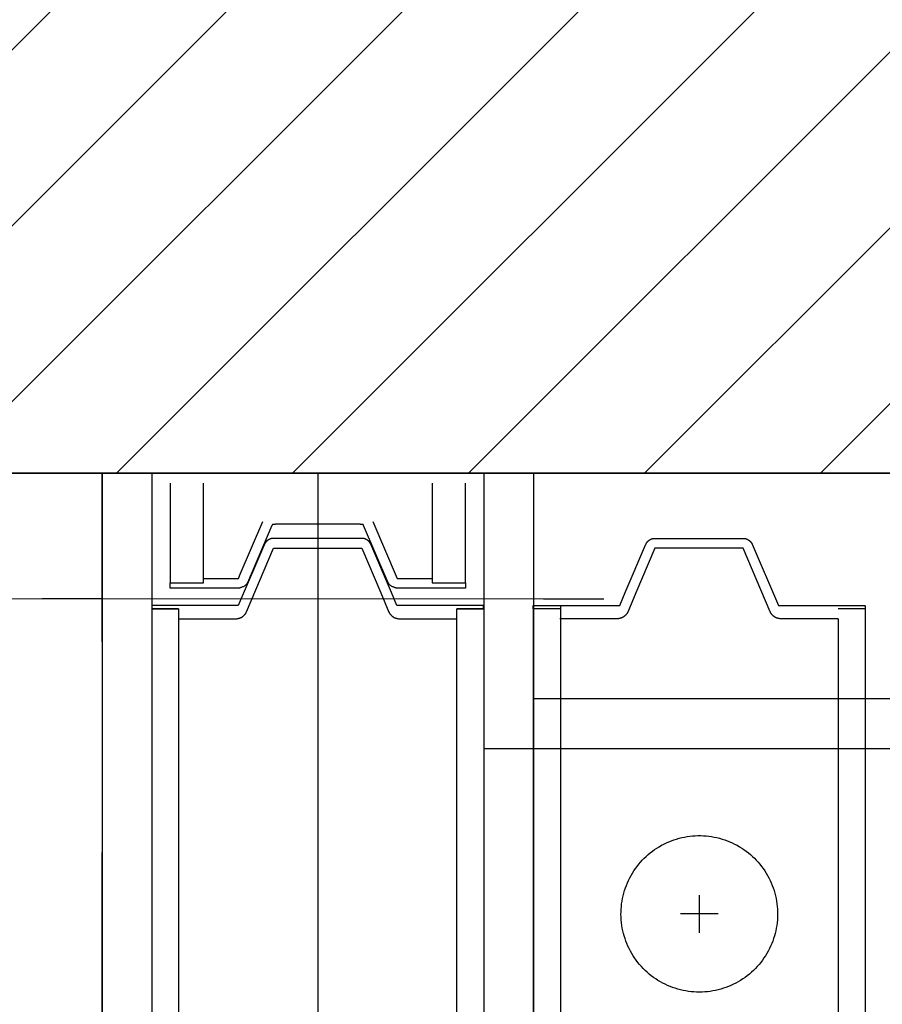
# Model space of a CAD drawing. Header units: millimetres. Extents: x -587 to 358276, y -26688 to 221215.
# Tile 92 of 256: x 9370 to 9396, y 10349 to 10379. Entities that reach past the tile are written whole.
import ezdxf
from ezdxf.lldxf.tags import DXFTag

# ---------------------------------------------------------------- set-up
doc = ezdxf.new("R2010")
doc.units = ezdxf.units.MM
doc.header["$MEASUREMENT"] = 0
doc.linetypes.add('DASHED2', pattern=[9.525, 6.35, -3.175])
for name, color, linetype in [('_I_EKO_PODKLAD 3', 252, 'Continuous'), ('AVECO', 40, 'Continuous'), ('AVECO MODUŁY', 40, 'Continuous'), ('AVECO TORY', 7, 'Continuous')]:
    doc.layers.add(name, color=color, linetype=linetype)
for name, color, linetype, lineweight in [('A_istniejące ściany', 7, 'Continuous', 35), ('A_linie osiowe', 30, 'BORDER2', 13), ('A_wyposażenie', 7, 'Continuous', 9), ('l.wypełnien', 253, 'Continuous', 5), ('wymiarowanie', 176, 'Continuous', 9)]:
    doc.layers.add(name, color=color, linetype=linetype, lineweight=lineweight)
doc.styles.add('styl2', font='simplex.shx')
tags = doc.linetypes.add('BORDER2', pattern=[22.225, 6.35, -3.175, 6.35, -3.175, 0, -3.175]).pattern_tags.tags
tags[14:15] = [DXFTag(74, 4), DXFTag(75, 0), DXFTag(340, '0'), DXFTag(46, 1.0), DXFTag(50, 0.0), DXFTag(44, 0.0), DXFTag(45, 0.0)]
tags[12:13] = [DXFTag(74, 4), DXFTag(75, 0), DXFTag(340, '0'), DXFTag(46, 1.0), DXFTag(50, 0.0), DXFTag(44, 0.0), DXFTag(45, 0.0)]
tags[10:11] = [DXFTag(74, 4), DXFTag(75, 0), DXFTag(340, '0'), DXFTag(46, 1.0), DXFTag(50, 0.0), DXFTag(44, 0.0), DXFTag(45, 0.0)]
tags[8:9] = [DXFTag(74, 4), DXFTag(75, 0), DXFTag(340, '0'), DXFTag(46, 1.0), DXFTag(50, 0.0), DXFTag(44, 0.0), DXFTag(45, 0.0)]
tags[6:7] = [DXFTag(74, 4), DXFTag(75, 0), DXFTag(340, '0'), DXFTag(46, 1.0), DXFTag(50, 0.0), DXFTag(44, 0.0), DXFTag(45, 0.0)]
tags[4:5] = [DXFTag(74, 4), DXFTag(75, 0), DXFTag(340, '0'), DXFTag(46, 1.0), DXFTag(50, 0.0), DXFTag(44, 0.0), DXFTag(45, 0.0)]
doc.dimstyles.new('Skala 1-50', dxfattribs={"dimtxt": 12, "dimasz": 5, "dimexe": 1, "dimexo": 1, "dimgap": 1.5, "dimtad": 1, "dimdec": 1, "dimrnd": 0.5, "dimtxsty": 'styl2', "dimblk": 'ARCHTICK', "dimcen": 5, "dimadec": 0, "dimazin": 0, "dimtfac": 1, "dimtdec": 1, "dimtmove": 1, "dimatfit": 3, "dimldrblk": 'ARCHTICK', "dimfxl": 5, "dimfxlon": 1, "dimlwd": -1, "dimlwe": -1, "dimarcsym": 0})

# ---------------------------------------------------------------- blocks, each defined once
blk = doc.blocks.new('_ArchTick')
at = {"color": 0, "linetype": 'ByBlock', "const_width": 0.15}
blk.add_lwpolyline([(-0.5, -0.5), (0.5, 0.5)], dxfattribs=at)
blk = doc.blocks.new('*D3942')
at = {"layer": 'Defpoints', "color": 0}
for p in [(8932.185, 10365.413), (9416.719, 10365.413), (9416.719, 10334.635)]:
    blk.add_point(p, dxfattribs=at)
at = {"layer": 'wymiarowanie', "color": 0}
for p, q in [((8932.185, 10339.635), (8932.185, 10333.635)), ((9416.719, 10339.635), (9416.719, 10333.635)), ((8932.185, 10334.635), (9416.719, 10334.635))]:
    blk.add_line(p, q, dxfattribs=at)
at = {"layer": 'wymiarowanie', "color": 0, "xscale": 5, "yscale": 5, "zscale": 5, "rotation": 180}
blk.add_blockref('_ArchTick', (8932.185, 10334.635), dxfattribs=at)
at = {"layer": 'wymiarowanie', "color": 0, "xscale": 5, "yscale": 5, "zscale": 5}
blk.add_blockref('_ArchTick', (9416.719, 10334.635), dxfattribs=at)
at = {"layer": 'wymiarowanie', "color": 0, "insert": (9174.452, 10342.988), "char_height": 12, "attachment_point": 5, "style": 'styl2'}
blk.add_mtext('484,5', dxfattribs=at)

msp = doc.modelspace()

# ---------------------------------------------------------------- hatches: boundary and pattern name
at = {"layer": 'l.wypełnien'}
h = msp.add_hatch(dxfattribs=at)
h.set_pattern_fill('ANSI31', color=256, scale=30, style=0)
h.set_pattern_definition([(45, (0, 6.0705), (-2.6516504, 2.6516504), [])])
h.paths.add_polyline_path([(8887.185, 10290.907), (8887.185, 10545.867), (8932.185, 10545.867), (8932.185, 10408.593), (9059.57, 10408.593), (9368.185, 10408.593), (9394.225, 10408.593), (9416.719, 10408.593), (9416.719, 10365.413), (9405.312, 10365.413), (9376.249, 10365.413), (8932.185, 10365.413), (8932.185, 10290.907)])
h.paths.add_polyline_path([(9871.185, 10808.06), (9871.185, 10798.06), (9878.225, 10798.06), (9890.225, 10798.06), (10052.225, 10798.06), (10052.225, 10570.593), (10066.225, 10570.593), (10066.225, 10712.066), (10066.225, 10717.997), (10066.225, 10718.055), (10066.225, 10734.805), (10066.225, 10771.305), (10066.225, 10782.066), (10066.225, 10787.997), (10066.225, 10788.055), (10066.225, 10787.997), (10066.225, 10782.066), (10066.222, 10782.066), (10066.225, 10787.997), (10066.225, 10788.055), (10066.225, 10798.06), (10125.492, 10798.06), (10125.492, 10814.147), (10125.492, 10826), (10125.492, 10840.393), (10058.805, 10840.393), (9924.185, 10840.393), (9924.185, 10868.393), (9879.185, 10868.393), (9879.185, 10840.393), (9871.185, 10840.393), (9871.185, 10808.06)])
h.paths.add_polyline_path([(9570.472, 10800.593), (9731.225, 10800.593), (9731.225, 10737.593), (9748.225, 10737.593), (9748.225, 10800.06), (9768.185, 10800.06), (9768.185, 10808.06), (9781.185, 10808.06), (9781.185, 10840.393), (9769.779, 10840.393), (9645.185, 10840.393), (9645.185, 10839.593), (9604.185, 10839.593), (9570.472, 10839.593)])
h.paths.add_polyline_path([(9394.225, 10800.593), (9428.472, 10800.593), (9428.472, 10839.593), (9388.185, 10839.593), (9388.185, 10800.593), (9394.225, 10800.593)])
h.paths.add_polyline_path([(9428.472, 10800.593), (9428.472, 10839.593), (9448.472, 10839.593), (9448.472, 10800.593)])
h.paths.add_polyline_path([(9550.472, 10800.593), (9570.472, 10800.593), (9570.472, 10839.593), (9550.472, 10839.593)])
h.paths.add_polyline_path([(9368.185, 10800.593), (9388.185, 10800.593), (9388.185, 10839.593), (9368.185, 10839.593)])
h.paths.add_polyline_path([(9604.185, 10839.593), (9604.185, 10855.393), (9645.185, 10855.393), (9645.185, 10839.593)])
h.paths.add_polyline_path([(9368.185, 10428.593), (9368.185, 10408.593), (9394.225, 10408.593), (9394.225, 10428.593)])
h.paths.add_polyline_path([(9368.185, 10780.593), (9394.225, 10780.593), (9394.225, 10800.593), (9368.185, 10800.593)])

# ---------------------------------------------------------------- linework, layer by layer
at = {"layer": '_I_EKO_PODKLAD 3', "color": 5, "linetype": 'DASHED2', "ltscale": 2}
msp.add_line((9372.499, 9788.833), (9372.499, 10365.413), dxfattribs=at)
msp.add_line((9372.499, 9788.833), (9372.499, 10365.413), dxfattribs=at)
at = {"layer": 'A_istniejące ściany', "color": 7}
msp.add_lwpolyline([(8932.185, 10365.413), (9405.312, 10365.413)], dxfattribs=at)
at = {"layer": 'A_linie osiowe', "color": 7, "ltscale": 0.5}
msp.add_line((9387.617, 10361.621), (9369.499, 10361.621), dxfattribs=at)
at = {"layer": 'A_wyposażenie', "color": 7, "linetype": 'DASHED2'}
msp.add_lwpolyline([(9252.499, 10365.413), (9252.499, 10305.413), (9372.499, 10305.413), (9372.499, 10365.413)], close=True, dxfattribs=at)
msp.add_lwpolyline([(9252.499, 10365.413), (9252.499, 10305.413), (9372.499, 10305.413), (9372.499, 10365.413)], close=True, dxfattribs=at)
at = {"layer": 'AVECO', "color": 7}
for p, q in [((9374.549, 10365.113), (9374.549, 10362.113)), ((9375.549, 10362.113), (9375.549, 10365.113)), ((9382.449, 10365.113), (9382.449, 10362.113)), ((9383.449, 10362.113), (9383.449, 10365.113)), ((9376.663, 10362.373), (9377.342, 10363.961)), ((9377.616, 10363.837), (9376.877, 10362.11)), ((9377.618, 10363.842), (9377.616, 10363.837)), ((9377.619, 10363.843), (9377.618, 10363.842)), ((9377.62, 10363.845), (9377.619, 10363.843)), ((9377.621, 10363.846), (9377.62, 10363.846)), ((9377.62, 10363.846), (9377.62, 10363.845)), ((9377.622, 10363.848), (9377.621, 10363.847)), ((9377.621, 10363.847), (9377.621, 10363.846)), ((9377.623, 10363.849), (9377.622, 10363.848)), ((9377.622, 10363.848), (9377.622, 10363.848)), ((9377.624, 10363.851), (9377.623, 10363.85)), ((9377.623, 10363.85), (9377.623, 10363.849)), ((9377.625, 10363.852), (9377.624, 10363.851)), ((9377.624, 10363.851), (9377.624, 10363.851)), ((9377.626, 10363.853), (9377.625, 10363.852)), ((9377.627, 10363.854), (9377.626, 10363.853)), ((9377.626, 10363.853), (9377.626, 10363.853)), ((9377.628, 10363.855), (9377.627, 10363.855)), ((9377.627, 10363.855), (9377.627, 10363.854)), ((9377.629, 10363.856), (9377.628, 10363.855)), ((9377.63, 10363.857), (9377.629, 10363.856)), ((9377.629, 10363.856), (9377.629, 10363.856)), ((9377.631, 10363.857), (9377.63, 10363.857)), ((9377.632, 10363.858), (9377.631, 10363.857)), ((9377.633, 10363.859), (9377.632, 10363.858)), ((9377.632, 10363.858), (9377.632, 10363.858)), ((9377.634, 10363.859), (9377.633, 10363.859)), ((9377.635, 10363.86), (9377.634, 10363.86)), ((9377.634, 10363.86), (9377.634, 10363.859)), ((9377.636, 10363.861), (9377.635, 10363.86)), ((9377.637, 10363.861), (9377.636, 10363.861)), ((9377.638, 10363.862), (9377.637, 10363.862)), ((9377.637, 10363.862), (9377.637, 10363.861)), ((9377.639, 10363.862), (9377.638, 10363.862)), ((9377.64, 10363.863), (9377.639, 10363.862)), ((9377.641, 10363.863), (9377.64, 10363.863)), ((9377.642, 10363.864), (9377.641, 10363.863)), ((9377.644, 10363.864), (9377.642, 10363.864)), ((9377.645, 10363.865), (9377.644, 10363.864)), ((9377.647, 10363.865), (9377.645, 10363.865)), ((9377.649, 10363.866), (9377.647, 10363.865)), ((9377.65, 10363.866), (9377.649, 10363.866)), ((9377.652, 10363.866), (9377.65, 10363.866)), ((9377.654, 10363.867), (9377.652, 10363.866)), ((9377.655, 10363.867), (9377.654, 10363.867)), ((9377.659, 10363.868), (9377.655, 10363.867)), ((9377.664, 10363.868), (9377.659, 10363.868)), ((9377.669, 10363.869), (9377.664, 10363.868)), ((9377.718, 10363.871), (9377.669, 10363.869)), ((9377.728, 10363.872), (9377.718, 10363.871)), ((9378.999, 10363.873), (9377.728, 10363.872)), ((9380.27, 10363.872), (9378.999, 10363.873)), ((9380.28, 10363.871), (9380.27, 10363.872)), ((9380.329, 10363.869), (9380.28, 10363.871)), ((9380.334, 10363.868), (9380.329, 10363.869)), ((9380.339, 10363.868), (9380.334, 10363.868)), ((9380.342, 10363.867), (9380.339, 10363.868)), ((9380.344, 10363.867), (9380.342, 10363.867)), ((9380.346, 10363.866), (9380.344, 10363.867)), ((9380.347, 10363.866), (9380.346, 10363.866)), ((9380.349, 10363.866), (9380.347, 10363.866)), ((9380.351, 10363.865), (9380.349, 10363.866)), ((9380.352, 10363.865), (9380.351, 10363.865)), ((9380.354, 10363.864), (9380.352, 10363.865)), ((9380.355, 10363.864), (9380.354, 10363.864)), ((9380.357, 10363.863), (9380.355, 10363.864)), ((9380.358, 10363.863), (9380.357, 10363.863)), ((9380.359, 10363.862), (9380.358, 10363.863)), ((9380.36, 10363.862), (9380.359, 10363.862)), ((9380.359, 10363.862), (9380.359, 10363.862)), ((9380.361, 10363.861), (9380.36, 10363.862)), ((9380.362, 10363.861), (9380.361, 10363.861)), ((9380.362, 10363.86), (9380.362, 10363.861)), ((9380.363, 10363.86), (9380.362, 10363.86)), ((9380.364, 10363.859), (9380.363, 10363.86)), ((9380.365, 10363.859), (9380.364, 10363.859)), ((9380.365, 10363.858), (9380.365, 10363.859)), ((9380.366, 10363.858), (9380.365, 10363.858)), ((9380.367, 10363.857), (9380.366, 10363.858)), ((9380.368, 10363.856), (9380.367, 10363.857)), ((9380.367, 10363.857), (9380.367, 10363.857)), ((9380.369, 10363.856), (9380.368, 10363.856)), ((9380.37, 10363.855), (9380.369, 10363.856)), ((9380.371, 10363.854), (9380.37, 10363.855)), ((9380.37, 10363.855), (9380.37, 10363.855)), ((9380.371, 10363.853), (9380.371, 10363.854)), ((9380.372, 10363.853), (9380.371, 10363.853)), ((9380.373, 10363.852), (9380.372, 10363.853)), ((9380.373, 10363.851), (9380.373, 10363.852)), ((9380.374, 10363.851), (9380.373, 10363.851)), ((9380.374, 10363.85), (9380.374, 10363.851)), ((9380.375, 10363.849), (9380.374, 10363.85)), ((9380.375, 10363.848), (9380.375, 10363.849)), ((9380.376, 10363.848), (9380.375, 10363.848)), ((9380.376, 10363.847), (9380.376, 10363.848)), ((9380.377, 10363.846), (9380.376, 10363.847)), ((9380.378, 10363.845), (9380.377, 10363.846)), ((9380.377, 10363.846), (9380.377, 10363.846)), ((9380.378, 10363.843), (9380.378, 10363.845)), ((9380.379, 10363.842), (9380.378, 10363.843)), ((9380.38, 10363.84), (9380.379, 10363.842)), ((9381.121, 10362.11), (9380.38, 10363.84)), ((9380.657, 10363.957), (9381.392, 10362.237)), ((9376.605, 10362.237), (9376.663, 10362.373)), ((9374.549, 10361.943), (9374.549, 10362.113)), ((9374.549, 10362.113), (9374.738, 10362.113)), ((9374.549, 10362.113), (9375.549, 10362.113)), ((9374.738, 10362.113), (9375.549, 10362.113)), ((9375.549, 10362.113), (9375.549, 10362.237)), ((9375.549, 10362.237), (9375.707, 10362.237)), ((9375.707, 10362.237), (9376.326, 10362.237)), ((9376.326, 10362.237), (9376.605, 10362.237)), ((9376.731, 10361.984), (9376.711, 10361.976)), ((9376.749, 10361.992), (9376.731, 10361.984)), ((9376.766, 10362.001), (9376.749, 10361.992)), ((9376.782, 10362.009), (9376.766, 10362.001)), ((9376.797, 10362.017), (9376.782, 10362.009)), ((9376.804, 10362.021), (9376.797, 10362.017)), ((9376.81, 10362.025), (9376.804, 10362.021)), ((9376.813, 10362.027), (9376.81, 10362.025)), ((9376.816, 10362.029), (9376.813, 10362.027)), ((9376.819, 10362.031), (9376.816, 10362.029)), ((9376.822, 10362.033), (9376.819, 10362.031)), ((9376.825, 10362.035), (9376.822, 10362.033)), ((9376.827, 10362.037), (9376.825, 10362.035)), ((9376.83, 10362.039), (9376.827, 10362.037)), ((9376.832, 10362.041), (9376.83, 10362.039)), ((9376.834, 10362.044), (9376.832, 10362.041)), ((9376.837, 10362.046), (9376.834, 10362.044)), ((9376.84, 10362.05), (9376.837, 10362.046)), ((9376.843, 10362.053), (9376.84, 10362.05)), ((9376.845, 10362.055), (9376.843, 10362.053)), ((9376.847, 10362.058), (9376.845, 10362.055)), ((9376.849, 10362.06), (9376.847, 10362.058)), ((9376.851, 10362.062), (9376.849, 10362.06)), ((9376.852, 10362.065), (9376.851, 10362.062)), ((9376.855, 10362.07), (9376.852, 10362.065)), ((9376.859, 10362.075), (9376.855, 10362.07)), ((9376.862, 10362.081), (9376.859, 10362.075)), ((9376.866, 10362.087), (9376.862, 10362.081)), ((9376.87, 10362.094), (9376.866, 10362.087)), ((9376.873, 10362.102), (9376.87, 10362.094)), ((9376.877, 10362.11), (9376.873, 10362.102)), ((9381.124, 10362.102), (9381.121, 10362.11)), ((9381.128, 10362.094), (9381.124, 10362.102)), ((9381.131, 10362.087), (9381.128, 10362.094)), ((9381.135, 10362.081), (9381.131, 10362.087)), ((9381.139, 10362.075), (9381.135, 10362.081)), ((9381.142, 10362.07), (9381.139, 10362.075)), ((9381.145, 10362.065), (9381.142, 10362.07)), ((9381.147, 10362.062), (9381.145, 10362.065)), ((9381.149, 10362.06), (9381.147, 10362.062)), ((9381.15, 10362.058), (9381.149, 10362.06)), ((9381.152, 10362.055), (9381.15, 10362.058)), ((9381.155, 10362.053), (9381.152, 10362.055)), ((9381.157, 10362.05), (9381.155, 10362.053)), ((9381.161, 10362.046), (9381.157, 10362.05)), ((9381.163, 10362.044), (9381.161, 10362.046)), ((9381.165, 10362.041), (9381.163, 10362.044)), ((9381.168, 10362.039), (9381.165, 10362.041)), ((9381.17, 10362.037), (9381.168, 10362.039)), ((9381.173, 10362.035), (9381.17, 10362.037)), ((9381.176, 10362.033), (9381.173, 10362.035)), ((9381.178, 10362.031), (9381.176, 10362.033)), ((9381.181, 10362.029), (9381.178, 10362.031)), ((9381.184, 10362.027), (9381.181, 10362.029)), ((9381.188, 10362.025), (9381.184, 10362.027)), ((9381.194, 10362.021), (9381.188, 10362.025)), ((9381.201, 10362.017), (9381.194, 10362.021)), ((9381.216, 10362.009), (9381.201, 10362.017)), ((9381.232, 10362.001), (9381.216, 10362.009)), ((9381.249, 10361.992), (9381.232, 10362.001)), ((9381.267, 10361.984), (9381.249, 10361.992)), ((9381.286, 10361.976), (9381.267, 10361.984)), ((9381.392, 10362.237), (9381.559, 10362.237)), ((9381.559, 10362.237), (9381.672, 10362.237)), ((9381.672, 10362.237), (9382.29, 10362.237)), ((9382.29, 10362.237), (9382.449, 10362.237)), ((9382.449, 10362.237), (9382.449, 10362.113)), ((9382.449, 10362.113), (9383.449, 10362.113)), ((9382.449, 10362.113), (9383.26, 10362.113)), ((9383.26, 10362.113), (9383.449, 10362.113)), ((9383.449, 10362.113), (9383.449, 10361.943)), ((9374.738, 10361.943), (9374.549, 10361.943)), ((9375.707, 10361.943), (9374.738, 10361.943)), ((9376.326, 10361.943), (9375.707, 10361.943)), ((9376.555, 10361.943), (9376.326, 10361.943)), ((9376.565, 10361.943), (9376.555, 10361.943)), ((9376.576, 10361.944), (9376.565, 10361.943)), ((9376.586, 10361.944), (9376.576, 10361.944)), ((9376.597, 10361.945), (9376.586, 10361.944)), ((9376.608, 10361.947), (9376.597, 10361.945)), ((9376.618, 10361.948), (9376.608, 10361.947)), ((9376.629, 10361.95), (9376.618, 10361.948)), ((9376.639, 10361.952), (9376.629, 10361.95)), ((9376.65, 10361.955), (9376.639, 10361.952)), ((9376.66, 10361.958), (9376.65, 10361.955)), ((9376.671, 10361.961), (9376.66, 10361.958)), ((9376.681, 10361.965), (9376.671, 10361.961)), ((9376.691, 10361.968), (9376.681, 10361.965)), ((9376.711, 10361.976), (9376.691, 10361.968)), ((9381.306, 10361.968), (9381.286, 10361.976)), ((9381.317, 10361.965), (9381.306, 10361.968)), ((9381.327, 10361.961), (9381.317, 10361.965)), ((9381.337, 10361.958), (9381.327, 10361.961)), ((9381.348, 10361.955), (9381.337, 10361.958)), ((9381.358, 10361.952), (9381.348, 10361.955)), ((9381.369, 10361.95), (9381.358, 10361.952)), ((9381.379, 10361.948), (9381.369, 10361.95)), ((9381.39, 10361.947), (9381.379, 10361.948)), ((9381.401, 10361.945), (9381.39, 10361.947)), ((9381.411, 10361.944), (9381.401, 10361.945)), ((9381.422, 10361.944), (9381.411, 10361.944)), ((9381.433, 10361.943), (9381.422, 10361.944)), ((9381.443, 10361.943), (9381.433, 10361.943)), ((9381.672, 10361.943), (9381.443, 10361.943)), ((9382.29, 10361.943), (9381.672, 10361.943)), ((9383.26, 10361.943), (9382.29, 10361.943)), ((9383.449, 10361.943), (9383.26, 10361.943))]:
    msp.add_line(p, q, dxfattribs=at)
at = {"layer": 'AVECO MODUŁY', "color": 7}
for p, q in [((9377.395, 10363.276), (9376.603, 10361.425)), ((9377.397, 10363.281), (9377.395, 10363.276)), ((9377.399, 10363.286), (9377.397, 10363.281)), ((9377.402, 10363.291), (9377.399, 10363.286)), ((9377.404, 10363.295), (9377.402, 10363.291)), ((9377.407, 10363.3), (9377.404, 10363.295)), ((9377.409, 10363.304), (9377.407, 10363.3)), ((9377.412, 10363.309), (9377.409, 10363.304)), ((9377.415, 10363.314), (9377.412, 10363.309)), ((9377.418, 10363.318), (9377.415, 10363.314)), ((9377.421, 10363.323), (9377.418, 10363.318)), ((9377.425, 10363.327), (9377.421, 10363.323)), ((9377.428, 10363.331), (9377.425, 10363.327)), ((9377.431, 10363.336), (9377.428, 10363.331)), ((9377.435, 10363.34), (9377.431, 10363.336)), ((9377.438, 10363.344), (9377.435, 10363.34)), ((9377.442, 10363.348), (9377.438, 10363.344)), ((9377.446, 10363.352), (9377.442, 10363.348)), ((9377.449, 10363.356), (9377.446, 10363.352)), ((9377.453, 10363.36), (9377.449, 10363.356)), ((9377.457, 10363.364), (9377.453, 10363.36)), ((9377.461, 10363.368), (9377.457, 10363.364)), ((9377.465, 10363.372), (9377.461, 10363.368)), ((9377.47, 10363.376), (9377.465, 10363.372)), ((9377.474, 10363.379), (9377.47, 10363.376)), ((9377.478, 10363.383), (9377.474, 10363.379)), ((9377.483, 10363.386), (9377.478, 10363.383)), ((9377.487, 10363.39), (9377.483, 10363.386)), ((9377.492, 10363.393), (9377.487, 10363.39)), ((9377.496, 10363.396), (9377.492, 10363.393)), ((9377.501, 10363.399), (9377.496, 10363.396)), ((9377.506, 10363.403), (9377.501, 10363.399)), ((9377.51, 10363.405), (9377.506, 10363.403)), ((9377.515, 10363.408), (9377.51, 10363.405)), ((9377.52, 10363.411), (9377.515, 10363.408)), ((9377.525, 10363.414), (9377.52, 10363.411)), ((9377.53, 10363.416), (9377.525, 10363.414)), ((9377.535, 10363.419), (9377.53, 10363.416)), ((9377.54, 10363.421), (9377.535, 10363.419)), ((9377.545, 10363.424), (9377.54, 10363.421)), ((9377.55, 10363.426), (9377.545, 10363.424)), ((9377.555, 10363.428), (9377.55, 10363.426)), ((9377.561, 10363.43), (9377.555, 10363.428)), ((9377.566, 10363.432), (9377.561, 10363.43)), ((9377.571, 10363.434), (9377.566, 10363.432)), ((9377.576, 10363.435), (9377.571, 10363.434)), ((9377.582, 10363.437), (9377.576, 10363.435)), ((9377.587, 10363.438), (9377.582, 10363.437)), ((9377.592, 10363.44), (9377.587, 10363.438)), ((9377.598, 10363.441), (9377.592, 10363.44)), ((9377.603, 10363.442), (9377.598, 10363.441)), ((9377.608, 10363.443), (9377.603, 10363.442)), ((9377.614, 10363.444), (9377.608, 10363.443)), ((9377.619, 10363.445), (9377.614, 10363.444)), ((9377.624, 10363.446), (9377.619, 10363.445)), ((9377.629, 10363.447), (9377.624, 10363.446)), ((9377.635, 10363.447), (9377.629, 10363.447)), ((9377.64, 10363.448), (9377.635, 10363.447)), ((9377.645, 10363.448), (9377.64, 10363.448)), ((9377.651, 10363.449), (9377.645, 10363.448)), ((9377.656, 10363.449), (9377.651, 10363.449)), ((9377.666, 10363.449), (9377.656, 10363.449)), ((9380.331, 10363.449), (9377.666, 10363.449)), ((9380.337, 10363.449), (9380.331, 10363.449)), ((9380.342, 10363.448), (9380.337, 10363.449)), ((9380.347, 10363.448), (9380.342, 10363.448)), ((9380.352, 10363.447), (9380.347, 10363.448)), ((9380.358, 10363.447), (9380.352, 10363.447)), ((9380.363, 10363.446), (9380.358, 10363.447)), ((9380.368, 10363.445), (9380.363, 10363.446)), ((9380.374, 10363.444), (9380.368, 10363.445)), ((9380.379, 10363.443), (9380.374, 10363.444)), ((9380.384, 10363.442), (9380.379, 10363.443)), ((9380.39, 10363.441), (9380.384, 10363.442)), ((9380.395, 10363.44), (9380.39, 10363.441)), ((9380.4, 10363.438), (9380.395, 10363.44)), ((9380.406, 10363.437), (9380.4, 10363.438)), ((9380.411, 10363.435), (9380.406, 10363.437)), ((9380.416, 10363.434), (9380.411, 10363.435)), ((9380.421, 10363.432), (9380.416, 10363.434)), ((9380.427, 10363.43), (9380.421, 10363.432)), ((9380.432, 10363.428), (9380.427, 10363.43)), ((9380.437, 10363.426), (9380.432, 10363.428)), ((9380.442, 10363.424), (9380.437, 10363.426)), ((9380.447, 10363.421), (9380.442, 10363.424)), ((9380.452, 10363.419), (9380.447, 10363.421)), ((9380.457, 10363.416), (9380.452, 10363.419)), ((9380.462, 10363.414), (9380.457, 10363.416)), ((9380.467, 10363.411), (9380.462, 10363.414)), ((9380.472, 10363.408), (9380.467, 10363.411)), ((9380.477, 10363.405), (9380.472, 10363.408)), ((9380.482, 10363.403), (9380.477, 10363.405)), ((9380.486, 10363.399), (9380.482, 10363.403)), ((9380.491, 10363.396), (9380.486, 10363.399)), ((9380.496, 10363.393), (9380.491, 10363.396)), ((9380.5, 10363.39), (9380.496, 10363.393)), ((9380.505, 10363.386), (9380.5, 10363.39)), ((9380.509, 10363.383), (9380.505, 10363.386)), ((9380.513, 10363.379), (9380.509, 10363.383)), ((9380.518, 10363.376), (9380.513, 10363.379)), ((9380.522, 10363.372), (9380.518, 10363.376)), ((9380.526, 10363.368), (9380.522, 10363.372)), ((9380.53, 10363.364), (9380.526, 10363.368)), ((9380.534, 10363.36), (9380.53, 10363.364)), ((9380.538, 10363.356), (9380.534, 10363.36)), ((9380.542, 10363.352), (9380.538, 10363.356)), ((9380.545, 10363.348), (9380.542, 10363.352)), ((9380.549, 10363.344), (9380.545, 10363.348)), ((9380.553, 10363.34), (9380.549, 10363.344)), ((9380.556, 10363.336), (9380.553, 10363.34)), ((9380.559, 10363.331), (9380.556, 10363.336)), ((9380.563, 10363.327), (9380.559, 10363.331)), ((9380.566, 10363.323), (9380.563, 10363.327)), ((9380.569, 10363.318), (9380.566, 10363.323)), ((9380.572, 10363.314), (9380.569, 10363.318)), ((9380.575, 10363.309), (9380.572, 10363.314)), ((9380.578, 10363.304), (9380.575, 10363.309)), ((9380.58, 10363.3), (9380.578, 10363.304)), ((9380.583, 10363.295), (9380.58, 10363.3)), ((9380.586, 10363.291), (9380.583, 10363.295)), ((9380.588, 10363.286), (9380.586, 10363.291)), ((9380.59, 10363.281), (9380.588, 10363.286)), ((9380.593, 10363.276), (9380.59, 10363.281)), ((9381.218, 10361.813), (9380.593, 10363.276)), ((9388.26, 10361.813), (9388.886, 10363.276)), ((9388.886, 10363.276), (9388.888, 10363.281)), ((9388.888, 10363.281), (9388.891, 10363.286)), ((9388.891, 10363.286), (9388.893, 10363.291)), ((9388.893, 10363.291), (9388.896, 10363.295)), ((9388.896, 10363.295), (9388.898, 10363.3)), ((9388.898, 10363.3), (9388.901, 10363.304)), ((9388.901, 10363.304), (9388.904, 10363.309)), ((9388.904, 10363.309), (9388.907, 10363.314)), ((9388.907, 10363.314), (9388.91, 10363.318)), ((9388.91, 10363.318), (9388.913, 10363.323)), ((9388.913, 10363.323), (9388.916, 10363.327)), ((9388.916, 10363.327), (9388.919, 10363.331)), ((9388.919, 10363.331), (9388.923, 10363.336)), ((9388.923, 10363.336), (9388.926, 10363.34)), ((9388.926, 10363.34), (9388.93, 10363.344)), ((9388.93, 10363.344), (9388.933, 10363.348)), ((9388.933, 10363.348), (9388.937, 10363.352)), ((9388.937, 10363.352), (9388.941, 10363.356)), ((9388.941, 10363.356), (9388.945, 10363.36)), ((9388.945, 10363.36), (9388.949, 10363.364)), ((9388.949, 10363.364), (9388.953, 10363.368)), ((9388.953, 10363.368), (9388.957, 10363.372)), ((9388.957, 10363.372), (9388.961, 10363.376)), ((9388.961, 10363.376), (9388.965, 10363.379)), ((9388.965, 10363.379), (9388.97, 10363.383)), ((9388.97, 10363.383), (9388.974, 10363.386)), ((9388.974, 10363.386), (9388.979, 10363.39)), ((9388.979, 10363.39), (9388.983, 10363.393)), ((9388.983, 10363.393), (9388.988, 10363.396)), ((9388.988, 10363.396), (9388.992, 10363.399)), ((9388.992, 10363.399), (9388.997, 10363.403)), ((9388.997, 10363.403), (9389.002, 10363.405)), ((9389.002, 10363.405), (9389.007, 10363.408)), ((9389.007, 10363.408), (9389.012, 10363.411)), ((9389.012, 10363.411), (9389.017, 10363.414)), ((9389.017, 10363.414), (9389.022, 10363.416)), ((9389.022, 10363.416), (9389.027, 10363.419)), ((9389.027, 10363.419), (9389.032, 10363.421)), ((9389.032, 10363.421), (9389.037, 10363.424)), ((9389.037, 10363.424), (9389.042, 10363.426)), ((9389.042, 10363.426), (9389.047, 10363.428)), ((9389.047, 10363.428), (9389.052, 10363.43)), ((9389.052, 10363.43), (9389.057, 10363.432)), ((9389.057, 10363.432), (9389.063, 10363.434)), ((9389.063, 10363.434), (9389.068, 10363.435)), ((9389.068, 10363.435), (9389.073, 10363.437)), ((9389.073, 10363.437), (9389.078, 10363.438)), ((9389.078, 10363.438), (9389.084, 10363.44)), ((9389.084, 10363.44), (9389.089, 10363.441)), ((9389.089, 10363.441), (9389.094, 10363.442)), ((9389.094, 10363.442), (9389.1, 10363.443)), ((9389.1, 10363.443), (9389.105, 10363.444)), ((9389.105, 10363.444), (9389.11, 10363.445)), ((9389.11, 10363.445), (9389.116, 10363.446)), ((9389.116, 10363.446), (9389.121, 10363.447)), ((9389.121, 10363.447), (9389.126, 10363.447)), ((9389.126, 10363.447), (9389.132, 10363.448)), ((9389.132, 10363.448), (9389.137, 10363.448)), ((9389.137, 10363.448), (9389.142, 10363.449)), ((9389.142, 10363.449), (9389.147, 10363.449)), ((9389.147, 10363.449), (9391.813, 10363.449)), ((9391.813, 10363.449), (9391.823, 10363.449)), ((9391.823, 10363.449), (9391.828, 10363.449)), ((9391.828, 10363.449), (9391.833, 10363.448)), ((9391.833, 10363.448), (9391.839, 10363.448)), ((9391.839, 10363.448), (9391.844, 10363.447)), ((9391.844, 10363.447), (9391.849, 10363.447)), ((9391.849, 10363.447), (9391.855, 10363.446)), ((9391.855, 10363.446), (9391.86, 10363.445)), ((9391.86, 10363.445), (9391.865, 10363.444)), ((9391.865, 10363.444), (9391.871, 10363.443)), ((9391.871, 10363.443), (9391.876, 10363.442)), ((9391.876, 10363.442), (9391.881, 10363.441)), ((9391.881, 10363.441), (9391.886, 10363.44)), ((9391.886, 10363.44), (9391.892, 10363.438)), ((9391.892, 10363.438), (9391.897, 10363.437)), ((9391.897, 10363.437), (9391.902, 10363.435)), ((9391.902, 10363.435), (9391.908, 10363.434)), ((9391.908, 10363.434), (9391.913, 10363.432)), ((9391.913, 10363.432), (9391.918, 10363.43)), ((9391.918, 10363.43), (9391.923, 10363.428)), ((9391.923, 10363.428), (9391.928, 10363.426)), ((9391.928, 10363.426), (9391.934, 10363.424)), ((9391.934, 10363.424), (9391.939, 10363.421)), ((9391.939, 10363.421), (9391.944, 10363.419)), ((9391.944, 10363.419), (9391.949, 10363.416)), ((9391.949, 10363.416), (9391.954, 10363.414)), ((9391.954, 10363.414), (9391.959, 10363.411)), ((9391.959, 10363.411), (9391.964, 10363.408)), ((9391.964, 10363.408), (9391.968, 10363.405)), ((9391.968, 10363.405), (9391.973, 10363.403)), ((9391.973, 10363.403), (9391.978, 10363.399)), ((9391.978, 10363.399), (9391.983, 10363.396)), ((9391.983, 10363.396), (9391.987, 10363.393)), ((9391.987, 10363.393), (9391.992, 10363.39)), ((9391.992, 10363.39), (9391.996, 10363.386)), ((9391.996, 10363.386), (9392.001, 10363.383)), ((9392.001, 10363.383), (9392.005, 10363.379)), ((9392.005, 10363.379), (9392.009, 10363.376)), ((9392.009, 10363.376), (9392.013, 10363.372)), ((9392.013, 10363.372), (9392.018, 10363.368)), ((9392.018, 10363.368), (9392.022, 10363.364)), ((9392.022, 10363.364), (9392.026, 10363.36)), ((9392.026, 10363.36), (9392.029, 10363.356)), ((9392.029, 10363.356), (9392.033, 10363.352)), ((9392.033, 10363.352), (9392.037, 10363.348)), ((9392.037, 10363.348), (9392.041, 10363.344)), ((9392.041, 10363.344), (9392.044, 10363.34)), ((9392.044, 10363.34), (9392.048, 10363.336)), ((9392.048, 10363.336), (9392.051, 10363.331)), ((9392.051, 10363.331), (9392.054, 10363.327)), ((9392.054, 10363.327), (9392.057, 10363.323)), ((9392.057, 10363.323), (9392.061, 10363.318)), ((9392.061, 10363.318), (9392.064, 10363.314)), ((9392.064, 10363.314), (9392.066, 10363.309)), ((9392.066, 10363.309), (9392.069, 10363.304)), ((9392.069, 10363.304), (9392.072, 10363.3)), ((9392.072, 10363.3), (9392.075, 10363.295)), ((9392.075, 10363.295), (9392.077, 10363.291)), ((9392.077, 10363.291), (9392.08, 10363.286)), ((9392.08, 10363.286), (9392.082, 10363.281)), ((9392.082, 10363.281), (9392.084, 10363.276)), ((9392.084, 10363.276), (9392.876, 10361.425)), ((9376.848, 10361.235), (9377.666, 10363.149)), ((9377.666, 10363.149), (9378.681, 10363.149)), ((9378.681, 10363.149), (9380.321, 10363.149)), ((9380.321, 10363.149), (9380.894, 10361.808)), ((9389.158, 10363.149), (9388.584, 10361.808)), ((9390.797, 10363.149), (9389.158, 10363.149)), ((9391.813, 10363.149), (9390.797, 10363.149)), ((9392.631, 10361.235), (9391.813, 10363.149)), ((9380.894, 10361.808), (9381.143, 10361.227)), ((9381.384, 10361.425), (9381.218, 10361.813)), ((9388.094, 10361.425), (9388.26, 10361.813)), ((9388.584, 10361.808), (9388.336, 10361.227)), ((9372.506, 10361.625), (9370.692, 10361.625)), ((9373.994, 10361.425), (9373.994, 10361.325)), ((9374.804, 10361.425), (9373.994, 10361.425)), ((9373.999, 10361.398), (9373.999, 10361.298)), ((9375.824, 10361.425), (9374.804, 10361.425)), ((9376.219, 10361.425), (9375.824, 10361.425)), ((9376.603, 10361.425), (9376.219, 10361.425)), ((9382.164, 10361.425), (9381.384, 10361.425)), ((9383.183, 10361.425), (9382.164, 10361.425)), ((9383.994, 10361.425), (9383.183, 10361.425)), ((9383.994, 10361.325), (9383.994, 10361.425)), ((9385.485, 10361.325), (9385.485, 10361.425)), ((9385.485, 10361.425), (9386.296, 10361.425)), ((9385.803, 10361.625), (9387.617, 10361.625)), ((9386.296, 10361.425), (9388.094, 10361.425)), ((9386.31, 10361.425), (9386.31, 10250.049)), ((9392.876, 10361.425), (9393.26, 10361.425)), ((9393.26, 10361.425), (9395.485, 10361.425)), ((9395.494, 10361.425), (9395.494, 10249.749)), ((9373.994, 10361.325), (9374.804, 10361.325)), ((9374.804, 10361.325), (9373.999, 10361.325)), ((9374.804, 10361.325), (9374.804, 10361.225)), ((9374.804, 10361.225), (9374.804, 10361.025)), ((9376.722, 10361.084), (9376.727, 10361.088)), ((9376.727, 10361.088), (9376.732, 10361.091)), ((9376.732, 10361.091), (9376.737, 10361.095)), ((9376.737, 10361.095), (9376.742, 10361.099)), ((9376.742, 10361.099), (9376.747, 10361.102)), ((9376.747, 10361.102), (9376.751, 10361.106)), ((9376.751, 10361.106), (9376.756, 10361.11)), ((9376.756, 10361.11), (9376.761, 10361.114)), ((9376.761, 10361.114), (9376.765, 10361.119)), ((9376.765, 10361.119), (9376.77, 10361.123)), ((9376.77, 10361.123), (9376.774, 10361.127)), ((9376.774, 10361.127), (9376.778, 10361.131)), ((9376.778, 10361.131), (9376.787, 10361.14)), ((9376.787, 10361.14), (9376.795, 10361.149)), ((9376.795, 10361.149), (9376.802, 10361.159)), ((9376.802, 10361.159), (9376.81, 10361.168)), ((9376.81, 10361.168), (9376.816, 10361.178)), ((9376.816, 10361.178), (9376.823, 10361.188)), ((9376.823, 10361.188), (9376.829, 10361.198)), ((9376.829, 10361.198), (9376.835, 10361.208)), ((9376.835, 10361.208), (9376.844, 10361.227)), ((9376.844, 10361.227), (9376.848, 10361.235)), ((9381.143, 10361.227), (9381.147, 10361.219)), ((9381.147, 10361.219), (9381.152, 10361.208)), ((9381.152, 10361.208), (9381.158, 10361.198)), ((9381.158, 10361.198), (9381.164, 10361.188)), ((9381.164, 10361.188), (9381.171, 10361.178)), ((9381.171, 10361.178), (9381.178, 10361.168)), ((9381.178, 10361.168), (9381.185, 10361.159)), ((9381.185, 10361.159), (9381.192, 10361.149)), ((9381.192, 10361.149), (9381.2, 10361.14)), ((9381.2, 10361.14), (9381.209, 10361.131)), ((9381.209, 10361.131), (9381.213, 10361.127)), ((9381.213, 10361.127), (9381.218, 10361.123)), ((9381.218, 10361.123), (9381.222, 10361.119)), ((9381.222, 10361.119), (9381.227, 10361.114)), ((9381.227, 10361.114), (9381.231, 10361.11)), ((9381.231, 10361.11), (9381.236, 10361.106)), ((9381.236, 10361.106), (9381.241, 10361.102)), ((9381.241, 10361.102), (9381.246, 10361.099)), ((9381.246, 10361.099), (9381.25, 10361.095)), ((9381.25, 10361.095), (9381.255, 10361.091)), ((9381.255, 10361.091), (9381.261, 10361.088)), ((9381.261, 10361.088), (9381.266, 10361.084)), ((9383.183, 10361.225), (9383.183, 10361.325)), ((9383.183, 10361.325), (9383.494, 10361.325)), ((9383.994, 10361.325), (9383.183, 10361.325)), ((9383.183, 10361.025), (9383.183, 10361.225)), ((9383.494, 10361.325), (9383.994, 10361.325)), ((9386.253, 10361.325), (9385.485, 10361.325)), ((9385.499, 10249.749), (9385.499, 10361.325)), ((9386.296, 10361.325), (9386.253, 10361.325)), ((9388.218, 10361.088), (9388.213, 10361.084)), ((9388.223, 10361.091), (9388.218, 10361.088)), ((9388.228, 10361.095), (9388.223, 10361.091)), ((9388.233, 10361.099), (9388.228, 10361.095)), ((9388.238, 10361.102), (9388.233, 10361.099)), ((9388.243, 10361.106), (9388.238, 10361.102)), ((9388.248, 10361.11), (9388.243, 10361.106)), ((9388.252, 10361.114), (9388.248, 10361.11)), ((9388.257, 10361.119), (9388.252, 10361.114)), ((9388.261, 10361.123), (9388.257, 10361.119)), ((9388.266, 10361.127), (9388.261, 10361.123)), ((9388.27, 10361.131), (9388.266, 10361.127)), ((9388.278, 10361.14), (9388.27, 10361.131)), ((9388.286, 10361.15), (9388.278, 10361.14)), ((9388.294, 10361.159), (9388.286, 10361.15)), ((9388.301, 10361.168), (9388.294, 10361.159)), ((9388.308, 10361.178), (9388.301, 10361.168)), ((9388.315, 10361.188), (9388.308, 10361.178)), ((9388.321, 10361.198), (9388.315, 10361.188)), ((9388.326, 10361.208), (9388.321, 10361.198)), ((9388.332, 10361.219), (9388.326, 10361.208)), ((9388.336, 10361.227), (9388.332, 10361.219)), ((9392.635, 10361.227), (9392.631, 10361.235)), ((9392.644, 10361.208), (9392.635, 10361.227)), ((9392.65, 10361.198), (9392.644, 10361.208)), ((9392.656, 10361.188), (9392.65, 10361.198)), ((9392.662, 10361.178), (9392.656, 10361.188)), ((9392.669, 10361.168), (9392.662, 10361.178)), ((9392.676, 10361.159), (9392.669, 10361.168)), ((9392.684, 10361.15), (9392.676, 10361.159)), ((9392.692, 10361.14), (9392.684, 10361.15)), ((9392.7, 10361.131), (9392.692, 10361.14)), ((9392.705, 10361.127), (9392.7, 10361.131)), ((9392.709, 10361.123), (9392.705, 10361.127)), ((9392.714, 10361.119), (9392.709, 10361.123)), ((9392.718, 10361.114), (9392.714, 10361.119)), ((9392.723, 10361.11), (9392.718, 10361.114)), ((9392.727, 10361.106), (9392.723, 10361.11)), ((9392.732, 10361.102), (9392.727, 10361.106)), ((9392.737, 10361.099), (9392.732, 10361.102)), ((9392.742, 10361.095), (9392.737, 10361.099)), ((9392.747, 10361.091), (9392.742, 10361.095)), ((9392.752, 10361.088), (9392.747, 10361.091)), ((9392.757, 10361.084), (9392.752, 10361.088)), ((9395.442, 10361.325), (9394.674, 10361.325)), ((9395.485, 10361.325), (9395.442, 10361.325)), ((9374.804, 10361.025), (9374.804, 9792.921)), ((9374.804, 10361.025), (9375.429, 10361.025)), ((9375.429, 10361.025), (9376.539, 10361.025)), ((9376.539, 10361.025), (9376.55, 10361.026)), ((9376.55, 10361.026), (9376.562, 10361.027)), ((9376.562, 10361.027), (9376.574, 10361.028)), ((9376.574, 10361.028), (9376.586, 10361.03)), ((9376.586, 10361.03), (9376.597, 10361.032)), ((9376.597, 10361.032), (9376.609, 10361.035)), ((9376.609, 10361.035), (9376.621, 10361.038)), ((9376.621, 10361.038), (9376.633, 10361.041)), ((9376.633, 10361.041), (9376.638, 10361.043)), ((9376.638, 10361.043), (9376.644, 10361.045)), ((9376.644, 10361.045), (9376.65, 10361.047)), ((9376.65, 10361.047), (9376.656, 10361.05)), ((9376.656, 10361.05), (9376.662, 10361.052)), ((9376.662, 10361.052), (9376.667, 10361.054)), ((9376.667, 10361.054), (9376.673, 10361.057)), ((9376.673, 10361.057), (9376.678, 10361.059)), ((9376.678, 10361.059), (9376.684, 10361.062)), ((9376.684, 10361.062), (9376.69, 10361.065)), ((9376.69, 10361.065), (9376.695, 10361.068)), ((9376.695, 10361.068), (9376.7, 10361.071)), ((9376.7, 10361.071), (9376.706, 10361.074)), ((9376.706, 10361.074), (9376.711, 10361.077)), ((9376.711, 10361.077), (9376.716, 10361.081)), ((9376.716, 10361.081), (9376.722, 10361.084)), ((9381.266, 10361.084), (9381.271, 10361.081)), ((9381.271, 10361.081), (9381.276, 10361.077)), ((9381.276, 10361.077), (9381.281, 10361.074)), ((9381.281, 10361.074), (9381.287, 10361.071)), ((9381.287, 10361.071), (9381.292, 10361.068)), ((9381.292, 10361.068), (9381.298, 10361.065)), ((9381.298, 10361.065), (9381.303, 10361.062)), ((9381.303, 10361.062), (9381.309, 10361.059)), ((9381.309, 10361.059), (9381.314, 10361.057)), ((9381.314, 10361.057), (9381.32, 10361.054)), ((9381.32, 10361.054), (9381.326, 10361.052)), ((9381.326, 10361.052), (9381.331, 10361.05)), ((9381.331, 10361.05), (9381.337, 10361.047)), ((9381.337, 10361.047), (9381.343, 10361.045)), ((9381.343, 10361.045), (9381.349, 10361.043)), ((9381.349, 10361.043), (9381.355, 10361.041)), ((9381.355, 10361.041), (9381.366, 10361.038)), ((9381.366, 10361.038), (9381.378, 10361.035)), ((9381.378, 10361.035), (9381.39, 10361.032)), ((9381.39, 10361.032), (9381.402, 10361.03)), ((9381.402, 10361.03), (9381.413, 10361.028)), ((9381.413, 10361.028), (9381.425, 10361.027)), ((9381.425, 10361.027), (9381.437, 10361.026)), ((9381.437, 10361.026), (9381.449, 10361.025)), ((9381.449, 10361.025), (9383.183, 10361.025)), ((9383.183, 9792.921), (9383.183, 10361.025)), ((9388.03, 10361.025), (9386.296, 10361.025)), ((9388.042, 10361.026), (9388.03, 10361.025)), ((9388.054, 10361.027), (9388.042, 10361.026)), ((9388.065, 10361.028), (9388.054, 10361.027)), ((9388.077, 10361.03), (9388.065, 10361.028)), ((9388.089, 10361.032), (9388.077, 10361.03)), ((9388.101, 10361.035), (9388.089, 10361.032)), ((9388.112, 10361.038), (9388.101, 10361.035)), ((9388.124, 10361.041), (9388.112, 10361.038)), ((9388.13, 10361.043), (9388.124, 10361.041)), ((9388.136, 10361.045), (9388.13, 10361.043)), ((9388.142, 10361.047), (9388.136, 10361.045)), ((9388.147, 10361.05), (9388.142, 10361.047)), ((9388.153, 10361.052), (9388.147, 10361.05)), ((9388.159, 10361.054), (9388.153, 10361.052)), ((9388.164, 10361.057), (9388.159, 10361.054)), ((9388.17, 10361.059), (9388.164, 10361.057)), ((9388.176, 10361.062), (9388.17, 10361.059)), ((9388.181, 10361.065), (9388.176, 10361.062)), ((9388.187, 10361.068), (9388.181, 10361.065)), ((9388.192, 10361.071), (9388.187, 10361.068)), ((9388.197, 10361.074), (9388.192, 10361.071)), ((9388.203, 10361.077), (9388.197, 10361.074)), ((9388.208, 10361.081), (9388.203, 10361.077)), ((9388.213, 10361.084), (9388.208, 10361.081)), ((9392.762, 10361.081), (9392.757, 10361.084)), ((9392.768, 10361.077), (9392.762, 10361.081)), ((9392.773, 10361.074), (9392.768, 10361.077)), ((9392.778, 10361.071), (9392.773, 10361.074)), ((9392.784, 10361.068), (9392.778, 10361.071)), ((9392.789, 10361.065), (9392.784, 10361.068)), ((9392.795, 10361.062), (9392.789, 10361.065)), ((9392.8, 10361.059), (9392.795, 10361.062)), ((9392.806, 10361.057), (9392.8, 10361.059)), ((9392.812, 10361.054), (9392.806, 10361.057)), ((9392.817, 10361.052), (9392.812, 10361.054)), ((9392.823, 10361.05), (9392.817, 10361.052)), ((9392.829, 10361.047), (9392.823, 10361.05)), ((9392.834, 10361.045), (9392.829, 10361.047)), ((9392.84, 10361.043), (9392.834, 10361.045)), ((9392.846, 10361.041), (9392.84, 10361.043)), ((9392.858, 10361.038), (9392.846, 10361.041)), ((9392.87, 10361.035), (9392.858, 10361.038)), ((9392.881, 10361.032), (9392.87, 10361.035)), ((9392.893, 10361.03), (9392.881, 10361.032)), ((9392.905, 10361.028), (9392.893, 10361.03)), ((9392.917, 10361.027), (9392.905, 10361.028)), ((9392.928, 10361.026), (9392.917, 10361.027)), ((9392.94, 10361.025), (9392.928, 10361.026)), ((9394.674, 10361.025), (9392.94, 10361.025)), ((9394.688, 10249.649), (9394.688, 10361.025)), ((9389.428, 10354.233), (9389.502, 10354.269)), ((9389.502, 10354.269), (9389.576, 10354.302)), ((9389.576, 10354.302), (9389.652, 10354.332)), ((9389.652, 10354.332), (9389.73, 10354.36)), ((9389.73, 10354.36), (9389.807, 10354.385)), ((9389.807, 10354.385), (9389.886, 10354.408)), ((9389.886, 10354.408), (9389.966, 10354.427)), ((9389.966, 10354.427), (9390.046, 10354.444)), ((9390.046, 10354.444), (9390.127, 10354.459)), ((9390.127, 10354.459), (9390.208, 10354.47)), ((9390.208, 10354.47), (9390.289, 10354.478)), ((9390.289, 10354.478), (9390.371, 10354.484)), ((9390.371, 10354.484), (9390.453, 10354.487)), ((9390.453, 10354.487), (9390.535, 10354.487)), ((9390.535, 10354.487), (9390.616, 10354.484)), ((9390.616, 10354.484), (9390.698, 10354.478)), ((9390.698, 10354.478), (9390.78, 10354.47)), ((9390.78, 10354.47), (9390.861, 10354.459)), ((9390.861, 10354.459), (9390.941, 10354.444)), ((9390.941, 10354.444), (9391.021, 10354.427)), ((9391.021, 10354.427), (9391.101, 10354.408)), ((9391.101, 10354.408), (9391.18, 10354.385)), ((9391.18, 10354.385), (9391.258, 10354.36)), ((9391.258, 10354.36), (9391.335, 10354.332)), ((9391.335, 10354.332), (9391.411, 10354.302)), ((9391.411, 10354.302), (9391.486, 10354.269)), ((9391.486, 10354.269), (9391.559, 10354.233)), ((9388.953, 10353.915), (9389.016, 10353.967)), ((9389.016, 10353.967), (9389.08, 10354.017)), ((9389.08, 10354.017), (9389.147, 10354.065)), ((9389.147, 10354.065), (9389.215, 10354.111)), ((9389.215, 10354.111), (9389.284, 10354.154)), ((9389.284, 10354.154), (9389.355, 10354.195)), ((9389.355, 10354.195), (9389.428, 10354.233)), ((9391.559, 10354.233), (9391.632, 10354.195)), ((9391.632, 10354.195), (9391.703, 10354.154)), ((9391.703, 10354.154), (9391.772, 10354.111)), ((9391.772, 10354.111), (9391.84, 10354.065)), ((9391.84, 10354.065), (9391.907, 10354.017)), ((9391.907, 10354.017), (9391.972, 10353.967)), ((9391.972, 10353.967), (9392.035, 10353.915)), ((9388.667, 10353.622), (9388.72, 10353.684)), ((9388.72, 10353.684), (9388.775, 10353.745)), ((9388.775, 10353.745), (9388.832, 10353.803)), ((9388.832, 10353.803), (9388.892, 10353.86)), ((9388.892, 10353.86), (9388.953, 10353.915)), ((9392.035, 10353.915), (9392.096, 10353.86)), ((9392.096, 10353.86), (9392.155, 10353.803)), ((9392.155, 10353.803), (9392.212, 10353.745)), ((9392.212, 10353.745), (9392.267, 10353.684)), ((9392.267, 10353.684), (9392.32, 10353.622)), ((9388.478, 10353.355), (9388.522, 10353.424)), ((9388.522, 10353.424), (9388.568, 10353.491)), ((9388.568, 10353.491), (9388.617, 10353.557)), ((9388.617, 10353.557), (9388.667, 10353.622)), ((9392.32, 10353.622), (9392.371, 10353.557)), ((9392.371, 10353.557), (9392.419, 10353.491)), ((9392.419, 10353.491), (9392.465, 10353.424)), ((9392.465, 10353.424), (9392.509, 10353.355)), ((9388.328, 10353.064), (9388.361, 10353.138)), ((9388.361, 10353.138), (9388.398, 10353.212)), ((9388.398, 10353.212), (9388.437, 10353.284)), ((9388.437, 10353.284), (9388.478, 10353.355)), ((9392.509, 10353.355), (9392.551, 10353.284)), ((9392.551, 10353.284), (9392.589, 10353.212)), ((9392.589, 10353.212), (9392.626, 10353.138)), ((9392.626, 10353.138), (9392.66, 10353.064)), ((9388.219, 10352.755), (9388.242, 10352.834)), ((9388.242, 10352.834), (9388.268, 10352.911)), ((9388.268, 10352.911), (9388.296, 10352.988)), ((9388.296, 10352.988), (9388.328, 10353.064)), ((9392.66, 10353.064), (9392.691, 10352.988)), ((9392.691, 10352.988), (9392.719, 10352.911)), ((9392.719, 10352.911), (9392.745, 10352.834)), ((9392.745, 10352.834), (9392.768, 10352.755)), ((9388.154, 10352.434), (9388.166, 10352.515)), ((9388.166, 10352.515), (9388.181, 10352.596)), ((9388.181, 10352.596), (9388.199, 10352.676)), ((9388.199, 10352.676), (9388.219, 10352.755)), ((9390.494, 10352.695), (9390.494, 10351.561)), ((9392.768, 10352.755), (9392.789, 10352.676)), ((9392.789, 10352.676), (9392.806, 10352.596)), ((9392.806, 10352.596), (9392.821, 10352.515)), ((9392.821, 10352.515), (9392.833, 10352.434)), ((9388.134, 10352.107), (9388.135, 10352.189)), ((9388.135, 10352.189), (9388.138, 10352.271)), ((9388.138, 10352.271), (9388.145, 10352.353)), ((9388.145, 10352.353), (9388.154, 10352.434)), ((9392.833, 10352.434), (9392.842, 10352.353)), ((9392.842, 10352.353), (9392.849, 10352.271)), ((9392.849, 10352.271), (9392.852, 10352.189)), ((9392.852, 10352.189), (9392.853, 10352.107)), ((9388.136, 10352.025), (9388.134, 10352.107)), ((9388.141, 10351.944), (9388.136, 10352.025)), ((9388.149, 10351.862), (9388.141, 10351.944)), ((9391.06, 10352.128), (9389.927, 10352.128)), ((9392.846, 10351.944), (9392.838, 10351.862)), ((9392.851, 10352.025), (9392.846, 10351.944)), ((9392.853, 10352.107), (9392.851, 10352.025)), ((9388.16, 10351.781), (9388.149, 10351.862)), ((9388.173, 10351.7), (9388.16, 10351.781)), ((9388.189, 10351.62), (9388.173, 10351.7)), ((9388.208, 10351.54), (9388.189, 10351.62)), ((9392.798, 10351.62), (9392.779, 10351.54)), ((9392.814, 10351.7), (9392.798, 10351.62)), ((9392.827, 10351.781), (9392.814, 10351.7)), ((9392.838, 10351.862), (9392.827, 10351.781)), ((9388.23, 10351.461), (9388.208, 10351.54)), ((9388.255, 10351.383), (9388.23, 10351.461)), ((9388.282, 10351.306), (9388.255, 10351.383)), ((9388.312, 10351.23), (9388.282, 10351.306)), ((9392.705, 10351.306), (9392.675, 10351.23)), ((9392.733, 10351.383), (9392.705, 10351.306)), ((9392.757, 10351.461), (9392.733, 10351.383)), ((9392.779, 10351.54), (9392.757, 10351.461)), ((9388.344, 10351.154), (9388.312, 10351.23)), ((9388.379, 10351.08), (9388.344, 10351.154)), ((9388.417, 10351.008), (9388.379, 10351.08)), ((9388.457, 10350.936), (9388.417, 10351.008)), ((9392.57, 10351.008), (9392.53, 10350.936)), ((9392.608, 10351.08), (9392.57, 10351.008)), ((9392.643, 10351.154), (9392.608, 10351.08)), ((9392.675, 10351.23), (9392.643, 10351.154)), ((9388.5, 10350.866), (9388.457, 10350.936)), ((9388.545, 10350.798), (9388.5, 10350.866)), ((9388.592, 10350.731), (9388.545, 10350.798)), ((9388.642, 10350.666), (9388.592, 10350.731)), ((9392.395, 10350.731), (9392.346, 10350.666)), ((9392.443, 10350.798), (9392.395, 10350.731)), ((9392.488, 10350.866), (9392.443, 10350.798)), ((9392.53, 10350.936), (9392.488, 10350.866)), ((9388.693, 10350.602), (9388.642, 10350.666)), ((9388.747, 10350.541), (9388.693, 10350.602)), ((9388.804, 10350.481), (9388.747, 10350.541)), ((9388.862, 10350.424), (9388.804, 10350.481)), ((9388.922, 10350.368), (9388.862, 10350.424)), ((9392.125, 10350.424), (9392.065, 10350.368)), ((9392.184, 10350.481), (9392.125, 10350.424)), ((9392.24, 10350.541), (9392.184, 10350.481)), ((9392.294, 10350.602), (9392.24, 10350.541)), ((9392.346, 10350.666), (9392.294, 10350.602)), ((9388.984, 10350.314), (9388.922, 10350.368)), ((9389.048, 10350.263), (9388.984, 10350.314)), ((9389.113, 10350.214), (9389.048, 10350.263)), ((9389.181, 10350.167), (9389.113, 10350.214)), ((9389.249, 10350.123), (9389.181, 10350.167)), ((9389.32, 10350.081), (9389.249, 10350.123)), ((9391.738, 10350.123), (9391.667, 10350.081)), ((9391.807, 10350.167), (9391.738, 10350.123)), ((9391.874, 10350.214), (9391.807, 10350.167)), ((9391.939, 10350.263), (9391.874, 10350.214)), ((9392.003, 10350.314), (9391.939, 10350.263)), ((9392.065, 10350.368), (9392.003, 10350.314)), ((9389.392, 10350.042), (9389.32, 10350.081)), ((9389.465, 10350.005), (9389.392, 10350.042)), ((9389.539, 10349.97), (9389.465, 10350.005)), ((9389.614, 10349.938), (9389.539, 10349.97)), ((9389.691, 10349.909), (9389.614, 10349.938)), ((9389.768, 10349.883), (9389.691, 10349.909)), ((9389.847, 10349.859), (9389.768, 10349.883)), ((9389.926, 10349.838), (9389.847, 10349.859)), ((9390.006, 10349.819), (9389.926, 10349.838)), ((9390.086, 10349.804), (9390.006, 10349.819)), ((9390.982, 10349.819), (9390.901, 10349.804)), ((9391.061, 10349.838), (9390.982, 10349.819)), ((9391.14, 10349.859), (9391.061, 10349.838)), ((9391.219, 10349.883), (9391.14, 10349.859)), ((9391.296, 10349.909), (9391.219, 10349.883)), ((9391.373, 10349.938), (9391.296, 10349.909)), ((9391.448, 10349.97), (9391.373, 10349.938)), ((9391.523, 10350.005), (9391.448, 10349.97)), ((9391.596, 10350.042), (9391.523, 10350.005)), ((9391.667, 10350.081), (9391.596, 10350.042)), ((9390.167, 10349.791), (9390.086, 10349.804)), ((9390.248, 10349.781), (9390.167, 10349.791)), ((9390.33, 10349.774), (9390.248, 10349.781)), ((9390.412, 10349.77), (9390.33, 10349.774)), ((9390.494, 10349.768), (9390.412, 10349.77)), ((9390.575, 10349.77), (9390.494, 10349.768)), ((9390.657, 10349.774), (9390.575, 10349.77)), ((9390.739, 10349.781), (9390.657, 10349.774)), ((9390.82, 10349.791), (9390.739, 10349.781)), ((9390.901, 10349.804), (9390.82, 10349.791))]:
    msp.add_line(p, q, dxfattribs=at)
at = {"layer": 'AVECO TORY', "color": 7}
for p, q in [((9372.499, 10365.413), (9372.499, 9788.833)), ((9373.999, 10365.413), (9373.999, 9788.833)), ((9378.999, 10365.413), (9378.999, 9788.833)), ((9383.999, 10365.413), (9383.999, 9788.833)), ((9385.499, 10365.413), (9385.499, 9788.833)), ((9428.346, 10358.607), (9385.499, 10358.607)), ((9428.346, 10357.107), (9383.999, 10357.107))]:
    msp.add_line(p, q, dxfattribs=at)

# ---------------------------------------------------------------- dimensions: what is measured, and where the dimension line sits
at = {"layer": 'wymiarowanie'}
dim = msp.add_linear_dim(base=(9416.719, 10334.635), p1=(8932.185, 10365.413), p2=(9416.719, 10365.413), dimstyle='Skala 1-50', dxfattribs=at)
dim.commit()
dim.dimension.update_dxf_attribs({"geometry": '*D3942', "text_midpoint": (9174.452, 10342.988)})

doc.saveas('drawing.dxf')
